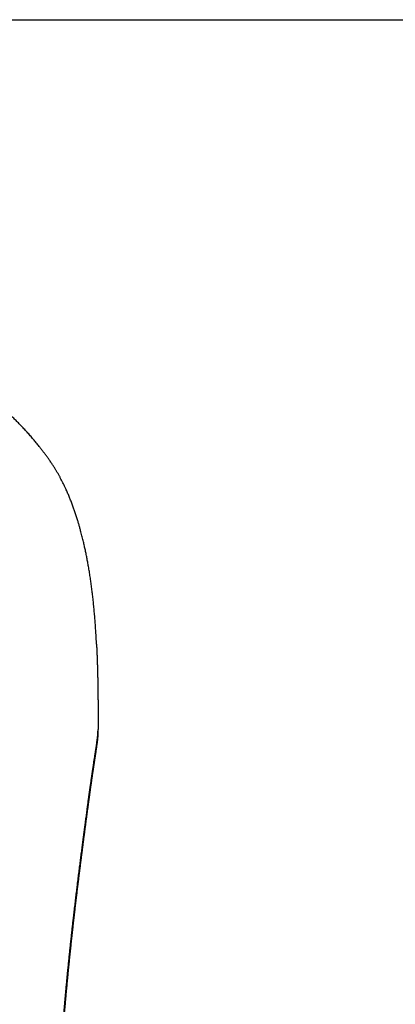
# Model space of a CAD drawing. Header units: millimetres. Extents: x 6161 to 8965, y -9035 to -5431.
# Tile 156 of 256: x 6655.79 to 6659.51, y -6578.54 to -6568.82. Entities that reach past the tile are written whole.
import ezdxf

# ---------------------------------------------------------------- set-up
doc = ezdxf.new("R2010")
doc.units = ezdxf.units.MM
doc.layers.add('Wyposazenie Wew - Urzadzenia Sanitarne', color=6, linetype='Continuous')
doc.layers.add('Ściany', color=7, linetype='Continuous')

# ---------------------------------------------------------------- blocks, each defined once
blk = doc.blocks.new('ORAS_ELECTRA')
blk.add_line((-2.7328, -1.0256), (-2.7328, -1.0252))
for points, knots in [([(-2.7182, -0.1668), (-2.7172, -0.147), (-2.7152, -0.1063), (-2.7117, -0.0469), (-2.7078, 0.0115), (-2.7036, 0.0679), (-2.699, 0.1243), (-2.6939, 0.1806), (-2.6883, 0.2369), (-2.6824, 0.2915), (-2.6762, 0.3443), (-2.6697, 0.3955), (-2.6627, 0.4466), (-2.6553, 0.4977), (-2.6473, 0.5486), (-2.6392, 0.5968), (-2.6311, 0.6423), (-2.6231, 0.6849), (-2.6146, 0.7275), (-2.6057, 0.77), (-2.5963, 0.8124), (-2.5859, 0.8571), (-2.5743, 0.904), (-2.5628, 0.9477), (-2.5523, 0.9857), (-2.5429, 1.0183), (-2.5325, 1.053), (-2.5209, 1.0898), (-2.5081, 1.1286), (-2.4948, 1.1673), (-2.4808, 1.2057), (-2.4663, 1.244), (-2.4512, 1.2817), (-2.4356, 1.3189), (-2.4213, 1.3513), (-2.4083, 1.3796), (-2.3969, 1.4036), (-2.3851, 1.4276), (-2.3729, 1.4516), (-2.3603, 1.4755), (-2.3474, 1.4993), (-2.334, 1.5228), (-2.3203, 1.5462), (-2.3052, 1.571), (-2.2886, 1.5972), (-2.2703, 1.6248), (-2.2513, 1.652), (-2.2319, 1.6788), (-2.2121, 1.7055), (-2.1921, 1.732), (-2.1719, 1.7583), (-2.1487, 1.7879), (-2.1224, 1.8204), (-2.0928, 1.8559), (-2.0627, 1.891), (-2.032, 1.9257), (-2.0008, 1.9598), (-1.9695, 1.993), (-1.9381, 2.0251), (-1.9068, 2.0562), (-1.875, 2.0868), (-1.8449, 2.1148), (-1.8168, 2.1402), (-1.7907, 2.1632), (-1.7642, 2.1858), (-1.7375, 2.2081), (-1.7104, 2.2301), (-1.6829, 2.2517), (-1.6552, 2.2729), (-1.6274, 2.2936), (-1.5994, 2.3137), (-1.5714, 2.3334), (-1.5432, 2.3526), (-1.5146, 2.3715), (-1.4857, 2.39), (-1.4549, 2.4091), (-1.4219, 2.4289), (-1.3868, 2.4491), (-1.3514, 2.4687), (-1.3156, 2.4877), (-1.2794, 2.5062), (-1.2429, 2.524), (-1.206, 2.5412), (-1.1713, 2.5568), (-1.1388, 2.5707), (-1.1085, 2.5832), (-1.078, 2.5953), (-1.0466, 2.6073), (-1.0143, 2.6191), (-0.981, 2.6307), (-0.9476, 2.6418), (-0.914, 2.6524), (-0.8774, 2.6635), (-0.8377, 2.6747), (-0.7949, 2.6861), (-0.752, 2.6968), (-0.7093, 2.7066), (-0.667, 2.7156), (-0.625, 2.7239), (-0.5829, 2.7315), (-0.5406, 2.7385), (-0.4982, 2.7449), (-0.4556, 2.7507), (-0.413, 2.756), (-0.3692, 2.7607), (-0.3242, 2.765), (-0.2781, 2.7687), (-0.2319, 2.7718), (-0.1856, 2.7743), (-0.1393, 2.7762), (-0.0929, 2.7775), (-0.0464, 2.7784), (-0.0155, 2.7785), (0, 2.7785)], [0, 0, 0, 0, 0.013173, 0.026968, 0.039452, 0.051937, 0.064422, 0.076914, 0.089407, 0.101899, 0.113285, 0.124672, 0.136058, 0.147455, 0.158851, 0.170247, 0.179829, 0.189411, 0.198992, 0.208583, 0.218175, 0.227766, 0.23898, 0.250194, 0.257677, 0.26516, 0.272643, 0.281669, 0.290696, 0.299723, 0.308767, 0.317812, 0.326856, 0.335668, 0.34448, 0.350363, 0.356246, 0.362128, 0.368095, 0.374062, 0.380028, 0.386007, 0.391986, 0.397965, 0.405267, 0.412569, 0.419883, 0.427198, 0.434531, 0.441864, 0.4492, 0.456536, 0.466738, 0.476941, 0.487144, 0.497369, 0.507594, 0.517819, 0.527563, 0.537306, 0.54706, 0.556814, 0.564498, 0.572181, 0.57987, 0.587559, 0.595265, 0.602971, 0.610683, 0.618395, 0.625946, 0.633498, 0.64105, 0.648615, 0.656181, 0.663746, 0.672684, 0.681623, 0.690563, 0.699501, 0.708481, 0.717462, 0.726443, 0.735423, 0.742659, 0.749896, 0.757138, 0.764379, 0.772158, 0.779938, 0.787719, 0.795499, 0.803277, 0.813049, 0.822822, 0.832595, 0.842367, 0.851817, 0.861268, 0.870718, 0.880168, 0.889651, 0.899134, 0.908618, 0.918101, 0.928321, 0.938541, 0.948768, 0.958996, 0.969244, 0.979492, 0.989746, 1, 1, 1, 1]), ([(-2.7182, -0.1668), (-2.7182, -0.1669), (-2.7183, -0.1674), (-2.7183, -0.1684), (-2.7184, -0.1699), (-2.7185, -0.1716), (-2.7185, -0.1734), (-2.7186, -0.1751), (-2.7187, -0.1766), (-2.7188, -0.178), (-2.7188, -0.1794), (-2.7189, -0.1809), (-2.719, -0.1822), (-2.719, -0.1835), (-2.7191, -0.1849), (-2.7192, -0.1864), (-2.7192, -0.1881), (-2.7193, -0.1901), (-2.7194, -0.192), (-2.7195, -0.1939), (-2.7196, -0.1957), (-2.7197, -0.1974), (-2.7197, -0.1989), (-2.7198, -0.2003), (-2.7199, -0.2018), (-2.7199, -0.2033), (-2.72, -0.2052), (-2.7201, -0.2073), (-2.7202, -0.2095), (-2.7203, -0.2117), (-2.7204, -0.2137), (-2.7205, -0.2155), (-2.7205, -0.217), (-2.7206, -0.2184), (-2.7206, -0.2196), (-2.7207, -0.221), (-2.7208, -0.2225), (-2.7208, -0.2242), (-2.7209, -0.2262), (-2.721, -0.2284), (-2.7211, -0.2307), (-2.7212, -0.2329), (-2.7213, -0.2347), (-2.7213, -0.2361), (-2.7214, -0.2373), (-2.7214, -0.2384), (-2.7215, -0.2395), (-2.7215, -0.2406), (-2.7216, -0.2418), (-2.7216, -0.243), (-2.7217, -0.2444), (-2.7218, -0.2459), (-2.7218, -0.2476), (-2.7219, -0.2495), (-2.722, -0.2514), (-2.722, -0.2532), (-2.7221, -0.2548), (-2.7222, -0.2561), (-2.7222, -0.2574), (-2.7223, -0.2587), (-2.7223, -0.26), (-2.7224, -0.2616), (-2.7225, -0.2633), (-2.7225, -0.2653), (-2.7226, -0.2674), (-2.7227, -0.2695), (-2.7228, -0.2714), (-2.7228, -0.2731), (-2.7229, -0.2747), (-2.723, -0.2761), (-2.723, -0.2774), (-2.7231, -0.2788), (-2.7231, -0.2804), (-2.7232, -0.2821), (-2.7233, -0.2841), (-2.7233, -0.2863), (-2.7234, -0.2886), (-2.7235, -0.2908), (-2.7236, -0.2929), (-2.7237, -0.2947), (-2.7237, -0.2962), (-2.7238, -0.2976), (-2.7238, -0.299), (-2.7239, -0.3004), (-2.7239, -0.3018), (-2.724, -0.3035), (-2.724, -0.3053), (-2.7241, -0.3072), (-2.7242, -0.3091), (-2.7242, -0.311), (-2.7243, -0.3127), (-2.7244, -0.3142), (-2.7244, -0.3155), (-2.7245, -0.3167), (-2.7245, -0.3179), (-2.7245, -0.3192), (-2.7246, -0.3205), (-2.7246, -0.3219), (-2.7247, -0.3236), (-2.7248, -0.3256), (-2.7248, -0.3277), (-2.7249, -0.3299), (-2.725, -0.3321), (-2.7251, -0.3341), (-2.7251, -0.3359), (-2.7252, -0.3375), (-2.7252, -0.339), (-2.7253, -0.3405), (-2.7253, -0.3422), (-2.7254, -0.3439), (-2.7254, -0.3459), (-2.7255, -0.3481), (-2.7256, -0.3505), (-2.7257, -0.3529), (-2.7257, -0.355), (-2.7258, -0.3567), (-2.7258, -0.358), (-2.7259, -0.3593), (-2.7259, -0.3605), (-2.726, -0.3617), (-2.726, -0.363), (-2.7261, -0.3645), (-2.7261, -0.3662), (-2.7262, -0.3681), (-2.7262, -0.3702), (-2.7263, -0.3723), (-2.7264, -0.3744), (-2.7264, -0.3763), (-2.7265, -0.3782), (-2.7265, -0.3798), (-2.7266, -0.3812), (-2.7266, -0.3825), (-2.7266, -0.3838), (-2.7267, -0.385), (-2.7267, -0.3864), (-2.7268, -0.3878), (-2.7268, -0.3894), (-2.7269, -0.3912), (-2.7269, -0.3932), (-2.727, -0.3954), (-2.7271, -0.3976), (-2.7271, -0.3998), (-2.7272, -0.4018), (-2.7272, -0.4036), (-2.7273, -0.4055), (-2.7273, -0.4075), (-2.7274, -0.4097), (-2.7275, -0.4119), (-2.7275, -0.414), (-2.7276, -0.416), (-2.7276, -0.418), (-2.7277, -0.42), (-2.7277, -0.4217), (-2.7278, -0.4231), (-2.7278, -0.4243), (-2.7278, -0.4254), (-2.7279, -0.4265), (-2.7279, -0.4277), (-2.7279, -0.4289), (-2.728, -0.4302), (-2.728, -0.4316), (-2.728, -0.4331), (-2.7281, -0.435), (-2.7282, -0.437), (-2.7282, -0.4392), (-2.7283, -0.4414), (-2.7283, -0.4435), (-2.7284, -0.4454), (-2.7284, -0.447), (-2.7284, -0.4484), (-2.7285, -0.4495), (-2.7285, -0.4505), (-2.7285, -0.4514), (-2.7285, -0.4524), (-2.7286, -0.4533), (-2.7286, -0.4543), (-2.7286, -0.4554), (-2.7287, -0.4567), (-2.7287, -0.4584), (-2.7287, -0.4605), (-2.7288, -0.4627), (-2.7289, -0.4651), (-2.7289, -0.4672), (-2.729, -0.4692), (-2.729, -0.4711), (-2.729, -0.4728), (-2.7291, -0.4743), (-2.7291, -0.4758), (-2.7291, -0.4772), (-2.7292, -0.4788), (-2.7292, -0.4805), (-2.7293, -0.4824), (-2.7293, -0.4846), (-2.7294, -0.4869), (-2.7294, -0.4893), (-2.7295, -0.4916), (-2.7295, -0.4938), (-2.7296, -0.4959), (-2.7296, -0.4978), (-2.7297, -0.4996), (-2.7297, -0.5012), (-2.7297, -0.5027), (-2.7298, -0.5043), (-2.7298, -0.5061), (-2.7298, -0.508), (-2.7299, -0.5101), (-2.7299, -0.5122), (-2.73, -0.5144), (-2.73, -0.5167), (-2.7301, -0.5189), (-2.7301, -0.5212), (-2.7302, -0.5233), (-2.7302, -0.5253), (-2.7302, -0.5274), (-2.7303, -0.5294), (-2.7303, -0.5314), (-2.7304, -0.5334), (-2.7304, -0.5357), (-2.7304, -0.5381), (-2.7305, -0.5404), (-2.7305, -0.5427), (-2.7306, -0.5449), (-2.7306, -0.547), (-2.7306, -0.549), (-2.7307, -0.5509), (-2.7307, -0.5529), (-2.7308, -0.5549), (-2.7308, -0.557), (-2.7308, -0.5594), (-2.7309, -0.5622), (-2.7309, -0.565), (-2.731, -0.5677), (-2.731, -0.5702), (-2.7311, -0.5724), (-2.7311, -0.5743), (-2.7311, -0.576), (-2.7312, -0.5776), (-2.7312, -0.5792), (-2.7312, -0.5806), (-2.7312, -0.5818), (-2.7312, -0.583), (-2.7313, -0.5843), (-2.7313, -0.5859), (-2.7313, -0.5877), (-2.7313, -0.5896), (-2.7314, -0.5918), (-2.7314, -0.594), (-2.7315, -0.5963), (-2.7315, -0.5984), (-2.7315, -0.6001), (-2.7315, -0.6017), (-2.7316, -0.6031), (-2.7316, -0.6045), (-2.7316, -0.6059), (-2.7316, -0.6073), (-2.7316, -0.6088), (-2.7317, -0.6106), (-2.7317, -0.6128), (-2.7317, -0.6152), (-2.7318, -0.6178), (-2.7318, -0.6203), (-2.7318, -0.6226), (-2.7319, -0.6245), (-2.7319, -0.6261), (-2.7319, -0.6275), (-2.7319, -0.6287), (-2.7319, -0.63), (-2.732, -0.6315), (-2.732, -0.6332), (-2.732, -0.6349), (-2.732, -0.6367), (-2.732, -0.6386), (-2.7321, -0.6407), (-2.7321, -0.643), (-2.7321, -0.6455), (-2.7322, -0.648), (-2.7322, -0.6505), (-2.7322, -0.653), (-2.7323, -0.6554), (-2.7323, -0.6577), (-2.7323, -0.6597), (-2.7323, -0.6617), (-2.7323, -0.6633), (-2.7324, -0.6647), (-2.7324, -0.666), (-2.7324, -0.6674), (-2.7324, -0.6692), (-2.7324, -0.6712), (-2.7325, -0.6735), (-2.7325, -0.6759), (-2.7325, -0.6783), (-2.7325, -0.6806), (-2.7326, -0.6828), (-2.7326, -0.6846), (-2.7326, -0.6862), (-2.7326, -0.6875), (-2.7326, -0.6888), (-2.7326, -0.69), (-2.7326, -0.6914), (-2.7327, -0.693), (-2.7327, -0.6949), (-2.7327, -0.6969), (-2.7327, -0.6992), (-2.7327, -0.7018), (-2.7328, -0.7045), (-2.7328, -0.7074), (-2.7328, -0.7102), (-2.7328, -0.7129), (-2.7328, -0.7153), (-2.7329, -0.7175), (-2.7329, -0.7195), (-2.7329, -0.7213), (-2.7329, -0.723), (-2.7329, -0.7248), (-2.7329, -0.7266), (-2.7329, -0.7286), (-2.733, -0.7309), (-2.733, -0.7335), (-2.733, -0.7364), (-2.733, -0.7393), (-2.733, -0.7422), (-2.7331, -0.745), (-2.7331, -0.7475), (-2.7331, -0.7497), (-2.7331, -0.7517), (-2.7331, -0.7536), (-2.7331, -0.7554), (-2.7331, -0.7571), (-2.7331, -0.7588), (-2.7332, -0.7604), (-2.7332, -0.7621), (-2.7332, -0.7641), (-2.7332, -0.7662), (-2.7332, -0.7687), (-2.7332, -0.7715), (-2.7332, -0.7745), (-2.7332, -0.7773), (-2.7333, -0.7799), (-2.7333, -0.7822), (-2.7333, -0.7844), (-2.7333, -0.7862), (-2.7333, -0.7879), (-2.7333, -0.7895), (-2.7333, -0.7911), (-2.7333, -0.7927), (-2.7333, -0.7944), (-2.7333, -0.7964), (-2.7333, -0.7986), (-2.7333, -0.8013), (-2.7333, -0.8043), (-2.7334, -0.8076), (-2.7334, -0.8108), (-2.7334, -0.8138), (-2.7334, -0.8164), (-2.7334, -0.8187), (-2.7334, -0.8207), (-2.7334, -0.8226), (-2.7334, -0.8244), (-2.7334, -0.8262), (-2.7334, -0.8281), (-2.7334, -0.8302), (-2.7334, -0.8325), (-2.7334, -0.8351), (-2.7334, -0.8379), (-2.7334, -0.8409), (-2.7334, -0.8439), (-2.7334, -0.8468), (-2.7334, -0.8496), (-2.7334, -0.8521), (-2.7334, -0.8546), (-2.7334, -0.8572), (-2.7334, -0.8598), (-2.7334, -0.8625), (-2.7334, -0.8653), (-2.7334, -0.8684), (-2.7334, -0.8717), (-2.7334, -0.8753), (-2.7334, -0.879), (-2.7334, -0.8825), (-2.7334, -0.8858), (-2.7334, -0.8888), (-2.7334, -0.8916), (-2.7334, -0.8942), (-2.7334, -0.8966), (-2.7334, -0.8988), (-2.7334, -0.901), (-2.7334, -0.9031), (-2.7334, -0.9053), (-2.7334, -0.9078), (-2.7334, -0.9106), (-2.7334, -0.9137), (-2.7334, -0.9169), (-2.7333, -0.9203), (-2.7333, -0.9238), (-2.7333, -0.9268), (-2.7333, -0.9295), (-2.7333, -0.9315), (-2.7333, -0.9334), (-2.7333, -0.935), (-2.7333, -0.9368), (-2.7333, -0.9387), (-2.7333, -0.9407), (-2.7333, -0.9428), (-2.7333, -0.945), (-2.7333, -0.9474), (-2.7332, -0.9501), (-2.7332, -0.9539), (-2.7332, -0.9588), (-2.7332, -0.9645), (-2.7331, -0.9697), (-2.7331, -0.9742), (-2.7331, -0.9779), (-2.7331, -0.9814), (-2.7331, -0.9844), (-2.733, -0.9871), (-2.733, -0.9896), (-2.733, -0.9924), (-2.733, -0.9957), (-2.733, -0.9995), (-2.7329, -1.0038), (-2.7329, -1.0082), (-2.7329, -1.0122), (-2.7328, -1.0159), (-2.7328, -1.0193), (-2.7328, -1.0224), (-2.7328, -1.0243), (-2.7328, -1.0252)], [0, 0, 0, 0, 0.000152, 0.001738, 0.003576, 0.005666, 0.007918, 0.00995, 0.011718, 0.013224, 0.015073, 0.016792, 0.018381, 0.019883, 0.021398, 0.023208, 0.025315, 0.027713, 0.030083, 0.032236, 0.034497, 0.036532, 0.038367, 0.040001, 0.041569, 0.043442, 0.045661, 0.048226, 0.05092, 0.053547, 0.056073, 0.058129, 0.059941, 0.061508, 0.062923, 0.064514, 0.066308, 0.068307, 0.070736, 0.073389, 0.076249, 0.078895, 0.081142, 0.082711, 0.084022, 0.085305, 0.086622, 0.087973, 0.089358, 0.090788, 0.092416, 0.094242, 0.096266, 0.098439, 0.100952, 0.103103, 0.104892, 0.106433, 0.107972, 0.109489, 0.111017, 0.112811, 0.115009, 0.117311, 0.119904, 0.122388, 0.124644, 0.126679, 0.128538, 0.130228, 0.13175, 0.133343, 0.135164, 0.137275, 0.139677, 0.1423, 0.144999, 0.147776, 0.150272, 0.152407, 0.154212, 0.155774, 0.157369, 0.159006, 0.160692, 0.162616, 0.164861, 0.167089, 0.169508, 0.171747, 0.17374, 0.175484, 0.176999, 0.178446, 0.179868, 0.181329, 0.182788, 0.184495, 0.186511, 0.188837, 0.191423, 0.194109, 0.196725, 0.199178, 0.201343, 0.20322, 0.204818, 0.206658, 0.20859, 0.210615, 0.212878, 0.215501, 0.218487, 0.221519, 0.224132, 0.225888, 0.227404, 0.228872, 0.230338, 0.231826, 0.233338, 0.235075, 0.23708, 0.239351, 0.241808, 0.244292, 0.246771, 0.249173, 0.25136, 0.253272, 0.25491, 0.256375, 0.257859, 0.259367, 0.2609, 0.262551, 0.264461, 0.266631, 0.269061, 0.271515, 0.274401, 0.276915, 0.279135, 0.281384, 0.283507, 0.285739, 0.288394, 0.291471, 0.293613, 0.295927, 0.298407, 0.300749, 0.302771, 0.304473, 0.305854, 0.306991, 0.308408, 0.309834, 0.311271, 0.312717, 0.314335, 0.316156, 0.318315, 0.320809, 0.323423, 0.325999, 0.328474, 0.330699, 0.332623, 0.334245, 0.335452, 0.336602, 0.337749, 0.338892, 0.340032, 0.341168, 0.342344, 0.343812, 0.345852, 0.34831, 0.351141, 0.353866, 0.35647, 0.358824, 0.360953, 0.362985, 0.36476, 0.36644, 0.368164, 0.369931, 0.371892, 0.374145, 0.37672, 0.379603, 0.382414, 0.384977, 0.387677, 0.390132, 0.392429, 0.394572, 0.396302, 0.398103, 0.399976, 0.401971, 0.404214, 0.406663, 0.409347, 0.411955, 0.414337, 0.417242, 0.419852, 0.422308, 0.424631, 0.427032, 0.429568, 0.431702, 0.434105, 0.436783, 0.439698, 0.442463, 0.444979, 0.447674, 0.450156, 0.452488, 0.454694, 0.456947, 0.459238, 0.461684, 0.464524, 0.467778, 0.471245, 0.474425, 0.477309, 0.479887, 0.482153, 0.484091, 0.485962, 0.487835, 0.489709, 0.490801, 0.492111, 0.493684, 0.495522, 0.497624, 0.499948, 0.502219, 0.505177, 0.507911, 0.510295, 0.512314, 0.514088, 0.515695, 0.517301, 0.518908, 0.520514, 0.522268, 0.52435, 0.526855, 0.529767, 0.532845, 0.536016, 0.53857, 0.540789, 0.542671, 0.544217, 0.545506, 0.54678, 0.548781, 0.550785, 0.552842, 0.554821, 0.55703, 0.559468, 0.562132, 0.565022, 0.568099, 0.57101, 0.573675, 0.576681, 0.579354, 0.581706, 0.583881, 0.586064, 0.587479, 0.588898, 0.590496, 0.592482, 0.594855, 0.597562, 0.600409, 0.603231, 0.606004, 0.608531, 0.610685, 0.612468, 0.613931, 0.615355, 0.616779, 0.618203, 0.620197, 0.622313, 0.624701, 0.627364, 0.630321, 0.633519, 0.63696, 0.640262, 0.64334, 0.646223, 0.648774, 0.650988, 0.653006, 0.655025, 0.657009, 0.659013, 0.66131, 0.663994, 0.667097, 0.670392, 0.673855, 0.677326, 0.680484, 0.683321, 0.685883, 0.688201, 0.690295, 0.692341, 0.694388, 0.696436, 0.698119, 0.700073, 0.702308, 0.704817, 0.707451, 0.710901, 0.714438, 0.717759, 0.72074, 0.723401, 0.725836, 0.728058, 0.72988, 0.731699, 0.733519, 0.73534, 0.73725, 0.739483, 0.742053, 0.74491, 0.748646, 0.752514, 0.75627, 0.759686, 0.762766, 0.765285, 0.767546, 0.76965, 0.771754, 0.773859, 0.775944, 0.778284, 0.780953, 0.783932, 0.787179, 0.790621, 0.794136, 0.797494, 0.800688, 0.803605, 0.80617, 0.80928, 0.812308, 0.815316, 0.818495, 0.822006, 0.825794, 0.829925, 0.834183, 0.83844, 0.842028, 0.845441, 0.848651, 0.85162, 0.854326, 0.856865, 0.859258, 0.861652, 0.864136, 0.866968, 0.870163, 0.873647, 0.877387, 0.881303, 0.885215, 0.889085, 0.891812, 0.89417, 0.896169, 0.898033, 0.899843, 0.902176, 0.904456, 0.906824, 0.909292, 0.911918, 0.914947, 0.91839, 0.924927, 0.931475, 0.938007, 0.942595, 0.946774, 0.950576, 0.954148, 0.956956, 0.95978, 0.96287, 0.966308, 0.970981, 0.975853, 0.980762, 0.98567, 0.989526, 0.993381, 0.996961, 1, 1, 1, 1]), ([(-2.3674, -4.175), (-2.3684, -4.1615), (-2.3703, -4.1346), (-2.3734, -4.0945), (-2.3764, -4.0546), (-2.3795, -4.0149), (-2.3826, -3.9755), (-2.3857, -3.9364), (-2.3889, -3.8974), (-2.3921, -3.8588), (-2.3953, -3.8204), (-2.3985, -3.7822), (-2.4018, -3.7443), (-2.4051, -3.7067), (-2.4084, -3.6694), (-2.4118, -3.6324), (-2.4152, -3.5952), (-2.4186, -3.5579), (-2.4221, -3.5205), (-2.4257, -3.4835), (-2.4292, -3.4467), (-2.4328, -3.4095), (-2.4365, -3.3718), (-2.4404, -3.3337), (-2.4442, -3.2959), (-2.448, -3.2586), (-2.4519, -3.2216), (-2.4557, -3.185), (-2.4596, -3.1488), (-2.4634, -3.1129), (-2.4672, -3.0775), (-2.4711, -3.0423), (-2.4749, -3.0074), (-2.4788, -2.9727), (-2.4827, -2.9385), (-2.4865, -2.9047), (-2.4903, -2.8713), (-2.4941, -2.8384), (-2.4979, -2.8059), (-2.5017, -2.7739), (-2.5054, -2.7422), (-2.5091, -2.7109), (-2.5129, -2.6799), (-2.5166, -2.6492), (-2.5202, -2.619), (-2.5239, -2.5891), (-2.5276, -2.5583), (-2.5315, -2.5267), (-2.5356, -2.4942), (-2.5396, -2.4623), (-2.5435, -2.4309), (-2.5474, -2.4001), (-2.5512, -2.3698), (-2.555, -2.3401), (-2.5587, -2.3108), (-2.5624, -2.282), (-2.5661, -2.2536), (-2.5696, -2.2257), (-2.5732, -2.1981), (-2.5768, -2.1708), (-2.5803, -2.1438), (-2.5837, -2.1172), (-2.5871, -2.0912), (-2.5905, -2.0657), (-2.5938, -2.0407), (-2.597, -2.0162), (-2.6002, -1.9921), (-2.6033, -1.9685), (-2.6067, -1.9434), (-2.6102, -1.9168), (-2.6139, -1.889), (-2.6175, -1.8619), (-2.6209, -1.8365), (-2.6241, -1.8127), (-2.6271, -1.7904), (-2.6301, -1.7687), (-2.633, -1.7473), (-2.6358, -1.7265), (-2.6389, -1.7044), (-2.6421, -1.6812), (-2.6454, -1.657), (-2.6487, -1.6334), (-2.6518, -1.6106), (-2.6549, -1.5884), (-2.658, -1.5668), (-2.6609, -1.5458), (-2.6638, -1.5254), (-2.6667, -1.5056), (-2.6693, -1.4873), (-2.6718, -1.4702), (-2.6741, -1.4544), (-2.6764, -1.439), (-2.6786, -1.424), (-2.6808, -1.4094), (-2.6829, -1.3951), (-2.685, -1.3813), (-2.687, -1.3678), (-2.6893, -1.3524), (-2.6919, -1.3355), (-2.6947, -1.3171), (-2.6974, -1.2995), (-2.7, -1.2826), (-2.7025, -1.2663), (-2.705, -1.2507), (-2.7073, -1.2358), (-2.7095, -1.2214), (-2.7116, -1.2076), (-2.7136, -1.1944), (-2.7155, -1.1818), (-2.7174, -1.1696), (-2.7191, -1.158), (-2.7207, -1.1467), (-2.7223, -1.1358), (-2.7237, -1.1252), (-2.7251, -1.1151), (-2.7263, -1.1055), (-2.7274, -1.0962), (-2.7285, -1.0873), (-2.7294, -1.0788), (-2.7302, -1.0705), (-2.731, -1.0623), (-2.7316, -1.0542), (-2.7322, -1.0452), (-2.7326, -1.0356), (-2.7327, -1.0289), (-2.7328, -1.0256)], [0, 0, 0, 0, 0.005042, 0.010085, 0.015128, 0.020171, 0.025213, 0.030256, 0.035299, 0.040342, 0.045385, 0.050427, 0.055469, 0.060512, 0.065555, 0.070598, 0.075641, 0.080861, 0.086082, 0.091303, 0.096524, 0.101745, 0.107324, 0.112903, 0.118483, 0.124063, 0.129642, 0.135243, 0.140845, 0.146447, 0.152049, 0.15765, 0.163343, 0.169037, 0.174731, 0.180424, 0.186117, 0.19181, 0.197503, 0.203197, 0.20889, 0.214583, 0.220354, 0.226126, 0.231897, 0.237669, 0.24344, 0.250034, 0.256627, 0.263221, 0.269814, 0.276407, 0.283, 0.289593, 0.296186, 0.302832, 0.309478, 0.316124, 0.322769, 0.32959, 0.336411, 0.343232, 0.350054, 0.356874, 0.363694, 0.370515, 0.377336, 0.384156, 0.390977, 0.399572, 0.408167, 0.416763, 0.425358, 0.432951, 0.440545, 0.448138, 0.455736, 0.463333, 0.470931, 0.480459, 0.489988, 0.499517, 0.509046, 0.518575, 0.528119, 0.537663, 0.547208, 0.556752, 0.566296, 0.57459, 0.582884, 0.591178, 0.599474, 0.60777, 0.616066, 0.624348, 0.63263, 0.640912, 0.653338, 0.665764, 0.678196, 0.690629, 0.703064, 0.715499, 0.727922, 0.740344, 0.752769, 0.765193, 0.777621, 0.79005, 0.802479, 0.814908, 0.827734, 0.84056, 0.853387, 0.866213, 0.879042, 0.891871, 0.904701, 0.917531, 0.931434, 0.945337, 0.95924, 0.980096, 1, 1, 1, 1]), ([(-2.7328, -1.0258), (-2.7328, -1.0261), (-2.7328, -1.0297), (-2.7326, -1.0368), (-2.7322, -1.0473), (-2.7317, -1.0582), (-2.731, -1.0693), (-2.7302, -1.0799), (-2.7293, -1.0899), (-2.7284, -1.0992), (-2.7274, -1.1084), (-2.7264, -1.1174), (-2.7254, -1.1265), (-2.7243, -1.1354), (-2.7231, -1.1445), (-2.722, -1.1532), (-2.7208, -1.1619), (-2.7197, -1.1704), (-2.7185, -1.1788), (-2.7173, -1.1872), (-2.7161, -1.1955), (-2.7149, -1.2038), (-2.7137, -1.2122), (-2.7124, -1.2205), (-2.7112, -1.2289), (-2.7099, -1.2372), (-2.7087, -1.2456), (-2.7074, -1.2541), (-2.7061, -1.2626), (-2.7048, -1.2711), (-2.7035, -1.2797), (-2.7022, -1.2883), (-2.7009, -1.297), (-2.6995, -1.3058), (-2.6982, -1.3147), (-2.6968, -1.3236), (-2.6955, -1.3327), (-2.6941, -1.3418), (-2.6927, -1.351), (-2.6913, -1.3602), (-2.6899, -1.3695), (-2.6885, -1.3789), (-2.687, -1.3884), (-2.6856, -1.3979), (-2.6842, -1.4075), (-2.6827, -1.4173), (-2.6813, -1.4271), (-2.6798, -1.4369), (-2.6783, -1.4469), (-2.6768, -1.457), (-2.6754, -1.4672), (-2.6739, -1.4774), (-2.6723, -1.4878), (-2.6708, -1.4983), (-2.6693, -1.5088), (-2.6678, -1.5193), (-2.6663, -1.5299), (-2.6648, -1.5405), (-2.6632, -1.5513), (-2.6617, -1.5621), (-2.6601, -1.5731), (-2.6586, -1.5841), (-2.657, -1.5952), (-2.6555, -1.6064), (-2.6539, -1.6177), (-2.6523, -1.6291), (-2.6507, -1.6406), (-2.6491, -1.6522), (-2.6475, -1.6639), (-2.6458, -1.6756), (-2.6442, -1.6875), (-2.6425, -1.6995), (-2.6409, -1.7116), (-2.6392, -1.7238), (-2.6375, -1.7361), (-2.6359, -1.7484), (-2.6342, -1.7608), (-2.6325, -1.7734), (-2.6308, -1.7859), (-2.6291, -1.7986), (-2.6273, -1.8114), (-2.6256, -1.8243), (-2.6239, -1.8372), (-2.6221, -1.8503), (-2.6203, -1.8634), (-2.6186, -1.8765), (-2.6168, -1.8898), (-2.615, -1.9031), (-2.6132, -1.9165), (-2.6115, -1.93), (-2.6097, -1.9436), (-2.6078, -1.9572), (-2.606, -1.971), (-2.6042, -1.9848), (-2.6024, -1.9987), (-2.6005, -2.0127), (-2.5987, -2.0267), (-2.5968, -2.0408), (-2.5949, -2.055), (-2.593, -2.0695), (-2.5911, -2.084), (-2.5892, -2.0986), (-2.5873, -2.1133), (-2.5854, -2.128), (-2.5835, -2.1427), (-2.5815, -2.1576), (-2.5796, -2.1725), (-2.5777, -2.1875), (-2.5757, -2.2025), (-2.5738, -2.2176), (-2.5718, -2.2328), (-2.5698, -2.2481), (-2.5679, -2.2635), (-2.5659, -2.2789), (-2.5639, -2.2944), (-2.5619, -2.31), (-2.5599, -2.3256), (-2.5579, -2.3414), (-2.5559, -2.3572), (-2.5539, -2.3731), (-2.5519, -2.3891), (-2.5498, -2.4052), (-2.5478, -2.4214), (-2.5458, -2.4377), (-2.5437, -2.4541), (-2.5416, -2.4706), (-2.5396, -2.487), (-2.5375, -2.5036), (-2.5355, -2.5202), (-2.5334, -2.5369), (-2.5313, -2.5537), (-2.5293, -2.5705), (-2.5272, -2.5874), (-2.5251, -2.6044), (-2.5231, -2.6214), (-2.521, -2.6386), (-2.5189, -2.6558), (-2.5168, -2.6731), (-2.5147, -2.6905), (-2.5127, -2.7079), (-2.5106, -2.7254), (-2.5085, -2.743), (-2.5064, -2.7607), (-2.5043, -2.7784), (-2.5022, -2.7963), (-2.5001, -2.8142), (-2.498, -2.8322), (-2.4959, -2.8502), (-2.4938, -2.8684), (-2.4917, -2.8866), (-2.4896, -2.9049), (-2.4876, -2.9233), (-2.4855, -2.9417), (-2.4834, -2.9603), (-2.4813, -2.9789), (-2.4792, -2.9976), (-2.4771, -3.0164), (-2.475, -3.0352), (-2.4729, -3.0542), (-2.4709, -3.0733), (-2.4688, -3.0924), (-2.4667, -3.1116), (-2.4646, -3.1309), (-2.4625, -3.1502), (-2.4605, -3.1697), (-2.4584, -3.1892), (-2.4564, -3.2088), (-2.4543, -3.2285), (-2.4522, -3.2482), (-2.4502, -3.2681), (-2.4482, -3.288), (-2.4461, -3.308), (-2.4441, -3.3281), (-2.442, -3.3483), (-2.44, -3.3686), (-2.438, -3.3889), (-2.436, -3.4094), (-2.434, -3.4299), (-2.432, -3.4505), (-2.43, -3.4713), (-2.428, -3.4921), (-2.426, -3.513), (-2.424, -3.534), (-2.422, -3.555), (-2.4201, -3.5762), (-2.4181, -3.5975), (-2.4161, -3.6189), (-2.4142, -3.6403), (-2.4122, -3.6619), (-2.4103, -3.6835), (-2.4084, -3.7052), (-2.4065, -3.727), (-2.4045, -3.7489), (-2.4026, -3.771), (-2.4007, -3.7931), (-2.3988, -3.8154), (-2.3969, -3.8377), (-2.3951, -3.8601), (-2.3932, -3.8826), (-2.3914, -3.9051), (-2.3895, -3.9277), (-2.3877, -3.9505), (-2.3858, -3.9734), (-2.384, -3.9965), (-2.3822, -4.0197), (-2.3804, -4.043), (-2.3786, -4.0664), (-2.3768, -4.0893), (-2.3752, -4.1111), (-2.3736, -4.1326), (-2.3721, -4.1524), (-2.3707, -4.171), (-2.3699, -4.1828), (-2.3694, -4.1888), (-2.3694, -4.1893)], [0, 0, 0, 0, 0.000897, 0.014392, 0.028259, 0.042658, 0.057335, 0.071796, 0.084135, 0.095797, 0.106851, 0.118564, 0.128903, 0.139852, 0.150279, 0.16025, 0.169835, 0.179089, 0.188056, 0.196771, 0.205262, 0.213555, 0.22166, 0.22964, 0.237452, 0.24511, 0.252628, 0.260016, 0.267284, 0.274441, 0.281494, 0.28845, 0.295315, 0.302095, 0.308794, 0.315416, 0.32203, 0.328524, 0.334936, 0.341269, 0.347528, 0.353717, 0.35984, 0.365899, 0.371898, 0.377839, 0.383725, 0.389558, 0.39534, 0.401075, 0.406762, 0.412405, 0.418004, 0.423618, 0.429062, 0.434454, 0.439796, 0.445092, 0.450342, 0.455549, 0.460714, 0.465839, 0.470925, 0.475973, 0.480986, 0.485964, 0.490908, 0.49582, 0.500701, 0.505551, 0.510372, 0.515165, 0.519931, 0.524654, 0.529349, 0.534008, 0.538633, 0.543224, 0.547784, 0.552312, 0.556812, 0.561283, 0.565726, 0.570144, 0.574534, 0.578879, 0.58319, 0.587475, 0.591733, 0.595965, 0.60017, 0.60435, 0.608503, 0.612631, 0.616733, 0.620811, 0.624863, 0.628816, 0.632873, 0.6369, 0.640897, 0.644865, 0.648806, 0.652719, 0.656607, 0.660469, 0.664307, 0.668122, 0.671913, 0.675683, 0.679431, 0.683158, 0.686865, 0.690552, 0.694221, 0.697871, 0.701504, 0.70512, 0.708719, 0.712302, 0.715869, 0.719422, 0.72296, 0.726484, 0.730023, 0.733512, 0.736982, 0.740435, 0.743872, 0.747294, 0.7507, 0.754091, 0.75746, 0.760819, 0.764168, 0.767504, 0.770826, 0.774132, 0.777422, 0.780694, 0.783961, 0.787221, 0.790468, 0.793703, 0.796926, 0.800138, 0.803338, 0.806527, 0.809706, 0.812875, 0.816033, 0.819181, 0.82232, 0.82545, 0.828571, 0.831684, 0.83479, 0.837892, 0.840985, 0.84407, 0.847147, 0.850216, 0.853277, 0.856332, 0.859379, 0.862419, 0.865453, 0.868481, 0.871504, 0.87452, 0.877531, 0.880538, 0.883539, 0.886536, 0.889529, 0.892518, 0.895503, 0.898484, 0.901463, 0.904439, 0.907412, 0.910382, 0.913351, 0.916318, 0.919283, 0.922247, 0.92521, 0.928172, 0.931133, 0.934095, 0.937043, 0.939995, 0.942952, 0.945913, 0.948876, 0.95184, 0.954801, 0.957758, 0.960716, 0.963662, 0.966616, 0.969577, 0.972545, 0.975521, 0.978504, 0.981496, 0.984497, 0.98746, 0.990212, 0.992827, 0.995596, 0.997715, 0.99984, 1, 1, 1, 1])]:
    blk.add_open_spline(points, degree=3, knots=knots)
blk = doc.blocks.new('Modul_MOP')
blk.add_blockref('ORAS_ELECTRA', (0, -6))

msp = doc.modelspace()

# ---------------------------------------------------------------- linework, layer by layer
at = {"layer": 'Wyposazenie Wew - Urzadzenia Sanitarne'}
msp.add_lwpolyline([(7013.833, -6623.8166), (6518.833, -6623.8166), (6518.833, -6568.8166), (7013.833, -6568.8166)], close=True, dxfattribs=at)
at = {"layer": 'Ściany'}
msp.add_lwpolyline([(6518.833, -6678.8166), (6518.833, -6568.8166), (7013.833, -6568.8166), (7013.833, -6788.8166)], dxfattribs=at)

# ---------------------------------------------------------------- block references
at = {"layer": 'Wyposazenie Wew - Urzadzenia Sanitarne', "xscale": -1}
msp.add_blockref('Modul_MOP', (6653.833, -6568.8166), dxfattribs=at)

doc.saveas('drawing.dxf')
